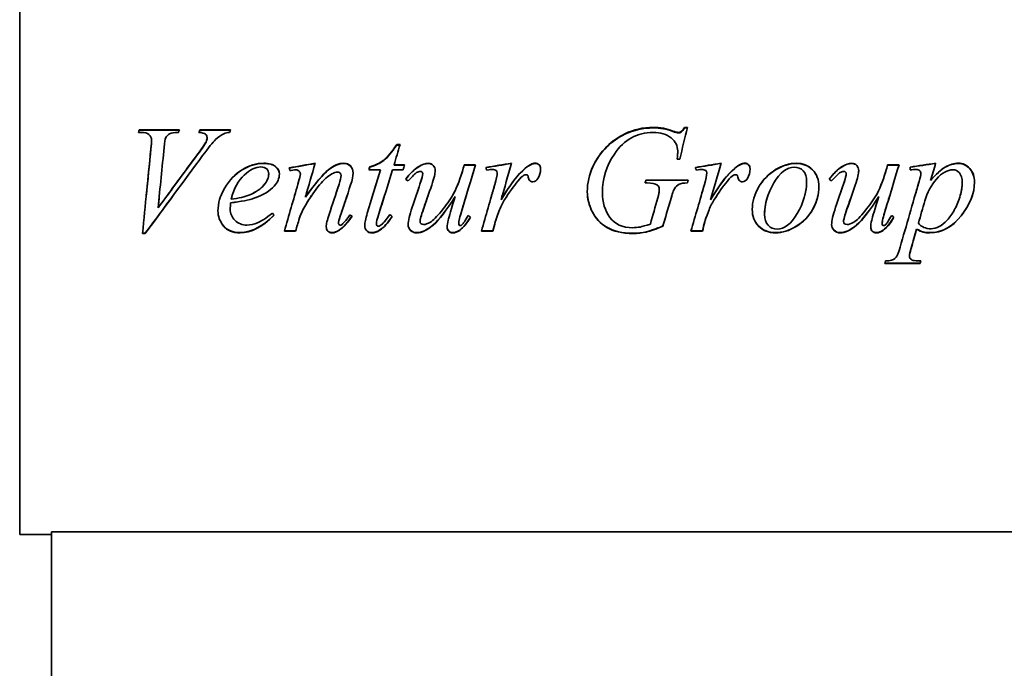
# Model space of a CAD drawing. Header units: millimetres. Extents: x 132 to 3320, y 40 to 2336.
# Tile 4 of 38: x 588 to 974, y 1444 to 1699. Entities that reach past the tile are written whole.
import ezdxf

# ---------------------------------------------------------------- set-up
doc = ezdxf.new("R2010")
doc.units = ezdxf.units.MM
doc.header["$LTSCALE"] = 8
doc.layers.add('Krawędzie widoczne(ISO)', color=7, linetype='Continuous', lineweight=35, true_color=0x262659)

msp = doc.modelspace()

# ---------------------------------------------------------------- linework, layer by layer
at = {"layer": 'Krawędzie widoczne(ISO)'}
for p, q in [((587.585, 1762.637), (587.585, 1496.637)), ((635.237, 1654.41), (634.158, 1654.41)), ((634.453, 1655.469), (650.27, 1655.469)), ((634.453, 1655.275), (634.453, 1655.469)), ((634.453, 1655.275), (650.21, 1655.275)), ((658.309, 1655.469), (670.302, 1655.469)), ((658.309, 1655.275), (658.309, 1655.469)), ((658.309, 1655.275), (670.248, 1655.275)), ((843.962, 1654.765), (843.962, 1654.956)), ((848.603, 1656.366), (849.681, 1656.366)), ((848.603, 1656.165), (848.603, 1656.366)), ((848.603, 1656.165), (849.633, 1656.165)), ((639.322, 1651.19), (639.322, 1651.353)), ((660.727, 1650.614), (660.727, 1650.773)), ((661.152, 1652.181), (661.152, 1652.352)), ((735.596, 1649.611), (736.904, 1649.611)), ((735.596, 1649.46), (735.596, 1649.611)), ((735.596, 1649.46), (736.859, 1649.46)), ((845.891, 1647.02), (845.891, 1647.152)), ((846.708, 1643.907), (845.629, 1643.907)), ((729.191, 1639.742), (724.681, 1639.742)), ((724.975, 1640.83), (724.975, 1640.915)), ((729.191, 1639.666), (729.191, 1639.742)), ((738.113, 1639.742), (733.93, 1639.742)), ((734.518, 1641.631), (738.603, 1641.631)), ((734.518, 1641.541), (734.518, 1641.631)), ((734.518, 1641.541), (738.58, 1641.541)), ((744.224, 1640.959), (744.224, 1641.045)), ((761.348, 1639.116), (761.348, 1639.188)), ((762.034, 1641.631), (766.511, 1641.631)), ((762.034, 1641.541), (762.034, 1641.631)), ((762.034, 1641.541), (766.484, 1641.541)), ((910.466, 1640.959), (910.466, 1641.045)), ((927.59, 1639.116), (927.59, 1639.188)), ((928.276, 1641.631), (932.753, 1641.631)), ((928.276, 1641.541), (928.276, 1641.631)), ((928.276, 1641.541), (932.726, 1641.541)), ((937.067, 1640.817), (937.067, 1639.677)), ((685.335, 1638.016), (685.335, 1638.079)), ((697.753, 1638.048), (697.753, 1638.112)), ((713.734, 1637.466), (713.734, 1637.525)), ((745.825, 1638.178), (745.825, 1638.242)), ((775.041, 1638.437), (775.041, 1638.503)), ((833.407, 1635.73), (850.008, 1635.73)), ((833.407, 1635.684), (833.407, 1635.73)), ((833.407, 1635.684), (849.996, 1635.684)), ((857.296, 1638.437), (857.296, 1638.503)), ((912.067, 1638.178), (912.067, 1638.242)), ((941.315, 1638.145), (941.315, 1638.21)), ((945.172, 1635.49), (945.172, 1635.534)), ((696.806, 1634.096), (696.806, 1634.13)), ((833.897, 1634.587), (833.08, 1634.587)), ((677.884, 1629.913), (677.884, 1629.915)), ((679.845, 1628.681), (679.845, 1628.673)), ((699.747, 1629.037), (699.749, 1629.04)), ((699.747, 1629.037), (699.747, 1629.033)), ((758.57, 1629.264), (758.57, 1629.262)), ((843.015, 1627.708), (843.015, 1627.693)), ((924.812, 1629.264), (924.812, 1629.262)), ((942.884, 1627.578), (942.884, 1627.562)), ((641.904, 1624.79), (641.908, 1624.795)), ((670.237, 1624.368), (670.237, 1624.328)), ((670.4, 1626.8), (670.4, 1626.778)), ((775.694, 1623.429), (775.694, 1623.382)), ((857.949, 1623.429), (857.949, 1623.382)), ((697.328, 1620.579), (697.328, 1620.511)), ((728.57, 1622.457), (728.57, 1622.402)), ((744.747, 1619.576), (744.747, 1619.5)), ((774.289, 1619.447), (774.289, 1619.37)), ((856.544, 1619.447), (856.544, 1619.37)), ((910.989, 1619.576), (910.989, 1619.5)), ((695.891, 1615.66), (691.479, 1615.66)), ((695.891, 1615.765), (691.509, 1615.765)), ((695.891, 1615.765), (695.891, 1615.66)), ((712.721, 1618.994), (712.721, 1618.914)), ((727.59, 1618.639), (727.59, 1618.555)), ((728.962, 1616.12), (728.962, 1616.018)), ((759.91, 1618.865), (759.91, 1618.783)), ((760.335, 1616.088), (760.335, 1615.985)), ((773.341, 1615.66), (768.832, 1615.66)), ((773.341, 1615.765), (768.862, 1615.765)), ((773.341, 1615.765), (773.341, 1615.66)), ((840.074, 1617.702), (840.074, 1617.611)), ((855.596, 1615.66), (851.087, 1615.66)), ((855.596, 1615.765), (851.117, 1615.765)), ((855.596, 1615.765), (855.596, 1615.66)), ((926.152, 1618.865), (926.152, 1618.783)), ((926.577, 1616.088), (926.577, 1615.985)), ((939.681, 1616.507), (939.681, 1616.408)), ((940.368, 1618.833), (940.368, 1618.751)), ((636.871, 1614.75), (635.792, 1614.75)), ((636.871, 1614.862), (635.804, 1614.862)), ((636.871, 1614.862), (636.871, 1614.75)), ((936.838, 1606.167), (936.838, 1605.989)), ((941.054, 1602.909), (927.165, 1602.909)), ((941.054, 1603.11), (927.221, 1603.11)), ((941.054, 1603.11), (941.054, 1602.909)), ((587.585, 1496.637), (600.085, 1496.637)), ((978.085, 1497.637), (600.085, 1497.637)), ((600.085, 1189.637), (600.085, 1497.637))]:
    msp.add_line(p, q, dxfattribs=at)
for points in [[(634.158, 1654.41), (634.257, 1654.763), (634.355, 1655.116), (634.453, 1655.469)], [(634.211, 1654.41), (634.291, 1654.699), (634.372, 1654.987), (634.453, 1655.275)], [(650.27, 1655.469), (650.161, 1655.116), (650.052, 1654.763), (649.943, 1654.41)], [(657.949, 1654.41), (658.069, 1654.763), (658.189, 1655.116), (658.309, 1655.469)], [(658.012, 1654.406), (658.111, 1654.696), (658.21, 1654.985), (658.309, 1655.275)], [(670.008, 1654.41), (669.05, 1654.325), (668.287, 1654.143), (667.721, 1653.864)], [(670.302, 1655.469), (670.204, 1655.116), (670.106, 1654.763), (670.008, 1654.41)], [(836.185, 1654.41), (829.997, 1654.41), (824.943, 1651.607), (821.021, 1645.92)], [(825.106, 1653.864), (828.636, 1655.535), (832.328, 1656.366), (836.185, 1656.366)], [(825.106, 1653.682), (828.636, 1655.34), (832.328, 1656.165), (836.185, 1656.165)], [(836.185, 1656.366), (839.039, 1656.366), (841.631, 1655.897), (843.962, 1654.956)], [(836.185, 1656.165), (839.039, 1656.165), (841.631, 1655.699), (843.962, 1654.765)], [(843.962, 1654.956), (844.899, 1654.592), (845.586, 1654.41), (846.021, 1654.41)], [(843.962, 1654.765), (844.899, 1654.405), (845.586, 1654.224), (846.021, 1654.224)], [(849.681, 1656.366), (848.69, 1652.247), (847.699, 1648.088), (846.708, 1643.907)], [(639.093, 1647.961), (639.246, 1649.644), (639.322, 1650.773), (639.322, 1651.353)], [(639.093, 1647.823), (639.246, 1649.494), (639.322, 1650.614), (639.322, 1651.19)], [(644.877, 1652.191), (644.681, 1651.762), (644.485, 1650.549), (644.289, 1648.544)], [(657.525, 1646.017), (659.224, 1648.309), (660.291, 1649.891), (660.727, 1650.773)], [(657.525, 1645.894), (659.224, 1648.169), (660.291, 1649.739), (660.727, 1650.614)], [(660.727, 1650.773), (661.01, 1651.375), (661.152, 1651.901), (661.152, 1652.352)], [(660.727, 1650.614), (661.01, 1651.212), (661.152, 1651.734), (661.152, 1652.181)], [(635.792, 1614.75), (636.893, 1625.781), (637.993, 1636.967), (639.093, 1647.961)], [(637.271, 1629.637), (637.878, 1635.719), (638.486, 1641.8), (639.093, 1647.823)], [(644.289, 1648.544), (643.494, 1640.672), (642.699, 1632.7), (641.904, 1624.753)], [(736.904, 1649.611), (736.108, 1646.961), (735.313, 1644.3), (734.518, 1641.631)], [(845.629, 1643.907), (845.803, 1645.38), (845.891, 1646.461), (845.891, 1647.152)], [(845.642, 1643.907), (845.808, 1645.314), (845.891, 1646.351), (845.891, 1647.02)], [(659.387, 1645.304), (651.882, 1635.168), (644.376, 1624.893), (636.871, 1614.75)], [(641.904, 1624.753), (647.111, 1631.85), (652.318, 1638.969), (657.525, 1646.017)], [(645.485, 1629.637), (649.498, 1635.07), (653.511, 1640.503), (657.525, 1645.894)], [(821.021, 1645.92), (817.906, 1641.422), (816.348, 1636.353), (816.348, 1630.732)], [(693.407, 1640.491), (696.795, 1641.099), (700.182, 1641.707), (703.57, 1642.314)], [(693.668, 1639.416), (693.581, 1639.775), (693.494, 1640.133), (693.407, 1640.491)], [(693.426, 1640.413), (696.798, 1641.014), (700.169, 1641.614), (703.541, 1642.214)], [(694.747, 1639.579), (694.387, 1639.525), (694.028, 1639.47), (693.668, 1639.416)], [(695.956, 1639.709), (695.738, 1639.709), (695.335, 1639.666), (694.747, 1639.579)], [(703.57, 1642.314), (702.296, 1637.901), (701.021, 1633.466), (699.747, 1629.033)], [(712.296, 1638.862), (711.708, 1638.862), (710.989, 1638.623), (710.139, 1638.145)], [(724.028, 1622.696), (725.749, 1628.375), (727.47, 1634.072), (729.191, 1639.742)], [(724.681, 1639.742), (724.779, 1640.133), (724.877, 1640.524), (724.975, 1640.915)], [(724.701, 1639.742), (724.792, 1640.105), (724.884, 1640.467), (724.975, 1640.83)], [(726.13, 1629.637), (727.15, 1632.983), (728.171, 1636.33), (729.191, 1639.666)], [(733.93, 1639.742), (732.143, 1633.974), (730.357, 1628.178), (728.57, 1622.402)], [(738.603, 1641.631), (738.44, 1641.002), (738.276, 1640.372), (738.113, 1639.742)], [(739.126, 1636.024), (740.738, 1638.309), (742.437, 1639.981), (744.224, 1641.045)], [(739.148, 1636.008), (740.754, 1638.259), (742.446, 1639.908), (744.224, 1640.959)], [(744.224, 1641.045), (745.596, 1641.891), (746.86, 1642.314), (748.015, 1642.314)], [(744.224, 1640.959), (745.596, 1641.799), (746.86, 1642.219), (748.015, 1642.219)], [(750.694, 1639.384), (750.694, 1638.319), (750.237, 1636.438), (749.322, 1633.738)], [(766.511, 1641.631), (764.714, 1635.707), (762.917, 1629.748), (761.119, 1623.806)], [(761.348, 1639.188), (761.577, 1640.003), (761.806, 1640.817), (762.034, 1641.631)], [(761.348, 1639.116), (761.577, 1639.925), (761.806, 1640.733), (762.034, 1641.541)], [(770.564, 1640.687), (773.93, 1641.23), (777.296, 1641.772), (780.662, 1642.314)], [(770.956, 1639.612), (770.825, 1639.97), (770.694, 1640.328), (770.564, 1640.687)], [(770.592, 1640.608), (773.939, 1641.144), (777.286, 1641.679), (780.633, 1642.214)], [(773.113, 1639.872), (772.721, 1639.872), (772.002, 1639.785), (770.956, 1639.612)], [(774.616, 1639.416), (774.224, 1639.72), (773.723, 1639.872), (773.113, 1639.872)], [(775.041, 1638.503), (775.041, 1638.873), (774.899, 1639.177), (774.616, 1639.416)], [(780.662, 1642.314), (779.289, 1637.554), (777.917, 1632.769), (776.544, 1627.987)], [(776.544, 1627.987), (780.03, 1633.869), (783.178, 1637.983), (785.989, 1640.328)], [(777.542, 1629.637), (780.633, 1634.607), (783.449, 1638.145), (785.989, 1640.248)], [(785.989, 1640.328), (787.601, 1641.653), (788.908, 1642.314), (789.91, 1642.314)], [(785.989, 1640.248), (787.601, 1641.563), (788.908, 1642.219), (789.91, 1642.219)], [(792.034, 1640.068), (792.034, 1638.786), (791.697, 1637.558), (791.021, 1636.383)], [(852.819, 1640.687), (856.185, 1641.23), (859.551, 1641.772), (862.917, 1642.314)], [(853.211, 1639.612), (853.08, 1639.97), (852.949, 1640.328), (852.819, 1640.687)], [(852.847, 1640.608), (856.194, 1641.144), (859.541, 1641.679), (862.888, 1642.214)], [(855.368, 1639.872), (854.975, 1639.872), (854.257, 1639.785), (853.211, 1639.612)], [(856.871, 1639.416), (856.479, 1639.72), (855.978, 1639.872), (855.368, 1639.872)], [(857.296, 1638.503), (857.296, 1638.873), (857.154, 1639.177), (856.871, 1639.416)], [(862.917, 1642.314), (861.544, 1637.554), (860.172, 1632.769), (858.799, 1627.987)], [(858.799, 1627.987), (862.285, 1633.869), (865.433, 1637.983), (868.243, 1640.328)], [(859.797, 1629.637), (862.888, 1634.607), (865.704, 1638.145), (868.243, 1640.248)], [(868.243, 1640.328), (869.856, 1641.653), (871.163, 1642.314), (872.165, 1642.314)], [(868.243, 1640.248), (869.856, 1641.563), (871.163, 1642.219), (872.165, 1642.219)], [(874.289, 1640.068), (874.289, 1638.786), (873.952, 1637.558), (873.276, 1636.383)], [(905.368, 1636.024), (906.98, 1638.309), (908.679, 1639.981), (910.466, 1641.045)], [(905.39, 1636.008), (906.996, 1638.259), (908.688, 1639.908), (910.466, 1640.959)], [(910.466, 1641.045), (911.838, 1641.891), (913.102, 1642.314), (914.257, 1642.314)], [(910.466, 1640.959), (911.838, 1641.799), (913.102, 1642.219), (914.257, 1642.219)], [(916.936, 1639.384), (916.936, 1638.319), (916.479, 1636.438), (915.564, 1633.738)], [(932.753, 1641.631), (930.956, 1635.707), (929.158, 1629.748), (927.361, 1623.806)], [(927.59, 1639.188), (927.819, 1640.003), (928.047, 1640.817), (928.276, 1641.631)], [(927.59, 1639.116), (927.819, 1639.925), (928.047, 1640.733), (928.276, 1641.541)], [(937.067, 1640.817), (940.422, 1641.316), (943.777, 1641.815), (947.132, 1642.314)], [(937.067, 1640.733), (940.412, 1641.227), (943.758, 1641.721), (947.103, 1642.215)], [(939.453, 1639.872), (938.886, 1639.872), (938.091, 1639.807), (937.067, 1639.677)], [(947.132, 1642.314), (946.479, 1640.059), (945.825, 1637.798), (945.172, 1635.534)], [(689.518, 1638.047), (689.518, 1636.416), (688.853, 1634.86), (687.525, 1633.379)], [(696.806, 1634.13), (697.437, 1636.329), (697.753, 1637.655), (697.753, 1638.112)], [(696.806, 1634.096), (697.437, 1636.279), (697.753, 1637.595), (697.753, 1638.048)], [(712.982, 1634.097), (713.483, 1635.578), (713.734, 1636.72), (713.734, 1637.525)], [(712.982, 1634.064), (713.483, 1635.533), (713.734, 1636.667), (713.734, 1637.466)], [(718.44, 1638.471), (718.44, 1637.297), (718.124, 1635.741), (717.492, 1633.803)], [(740.041, 1635.371), (739.736, 1635.589), (739.431, 1635.806), (739.126, 1636.024)], [(744.714, 1634.163), (745.455, 1636.34), (745.825, 1637.699), (745.825, 1638.242)], [(744.714, 1634.129), (745.455, 1636.29), (745.825, 1637.638), (745.825, 1638.178)], [(774.093, 1633.967), (774.725, 1636.101), (775.041, 1637.612), (775.041, 1638.503)], [(774.093, 1633.934), (774.725, 1636.052), (775.041, 1637.552), (775.041, 1638.437)], [(783.145, 1635.273), (781.511, 1633.357), (779.736, 1630.863), (777.819, 1627.791)], [(785.466, 1637.59), (784.943, 1637.307), (784.169, 1636.535), (783.145, 1635.273)], [(786.413, 1637.818), (786.065, 1637.818), (785.749, 1637.742), (785.466, 1637.59)], [(786.969, 1637.59), (786.816, 1637.742), (786.631, 1637.818), (786.413, 1637.818)], [(787.23, 1636.84), (787.187, 1637.21), (787.1, 1637.46), (786.969, 1637.59)], [(791.021, 1636.383), (790.564, 1635.491), (789.888, 1635.044), (788.995, 1635.044)], [(833.08, 1634.587), (833.189, 1634.968), (833.298, 1635.349), (833.407, 1635.73)], [(833.091, 1634.587), (833.196, 1634.953), (833.301, 1635.319), (833.407, 1635.684)], [(850.008, 1635.73), (849.91, 1635.349), (849.812, 1634.968), (849.714, 1634.587)], [(856.348, 1633.967), (856.98, 1636.101), (857.296, 1637.612), (857.296, 1638.503)], [(856.348, 1633.934), (856.98, 1636.052), (857.296, 1637.552), (857.296, 1638.437)], [(865.4, 1635.273), (863.766, 1633.357), (861.991, 1630.863), (860.074, 1627.791)], [(867.721, 1637.59), (867.198, 1637.307), (866.424, 1636.535), (865.4, 1635.273)], [(868.668, 1637.818), (868.32, 1637.818), (868.004, 1637.742), (867.721, 1637.59)], [(869.224, 1637.59), (869.071, 1637.742), (868.886, 1637.818), (868.668, 1637.818)], [(869.485, 1636.84), (869.442, 1637.21), (869.355, 1637.46), (869.224, 1637.59)], [(873.276, 1636.383), (872.819, 1635.491), (872.143, 1635.044), (871.25, 1635.044)], [(895.786, 1629.637), (896.248, 1631.447), (896.479, 1633.269), (896.479, 1635.101)], [(896.479, 1635.101), (896.479, 1635.107), (896.479, 1635.112), (896.479, 1635.118)], [(906.283, 1635.371), (905.978, 1635.589), (905.673, 1635.806), (905.368, 1636.024)], [(910.956, 1634.163), (911.697, 1636.34), (912.067, 1637.699), (912.067, 1638.242)], [(910.956, 1634.129), (911.697, 1636.29), (912.067, 1637.638), (912.067, 1638.178)], [(933.178, 1609.406), (935.662, 1617.922), (938.145, 1626.566), (940.629, 1635.175)], [(939.032, 1629.637), (939.565, 1631.47), (940.097, 1633.302), (940.629, 1635.133)], [(940.629, 1635.175), (941.087, 1636.808), (941.315, 1637.819), (941.315, 1638.21)], [(940.629, 1635.133), (941.087, 1636.754), (941.315, 1637.757), (941.315, 1638.145)], [(687.525, 1633.379), (685.782, 1631.44), (683.222, 1629.872), (679.845, 1628.673)], [(691.479, 1615.66), (693.254, 1621.791), (695.03, 1627.968), (696.806, 1634.13)], [(695.511, 1629.637), (695.943, 1631.124), (696.374, 1632.611), (696.806, 1634.096)], [(709.06, 1622.239), (710.368, 1626.187), (711.675, 1630.145), (712.982, 1634.097)], [(711.507, 1629.637), (711.999, 1631.113), (712.49, 1632.589), (712.982, 1634.064)], [(717.492, 1633.803), (716.13, 1629.699), (714.769, 1625.588), (713.407, 1621.489)], [(741.642, 1625.047), (742.666, 1628.084), (743.69, 1631.125), (744.714, 1634.163)], [(743.189, 1629.637), (743.697, 1631.135), (744.206, 1632.632), (744.714, 1634.129)], [(749.322, 1633.738), (748.243, 1630.602), (747.165, 1627.463), (746.087, 1624.328)], [(768.832, 1615.66), (770.586, 1621.737), (772.339, 1627.859), (774.093, 1633.967)], [(772.85, 1629.637), (773.265, 1631.07), (773.679, 1632.502), (774.093, 1633.934)], [(837.917, 1633.738), (837.089, 1634.304), (835.749, 1634.587), (833.897, 1634.587)], [(838.668, 1632.105), (838.668, 1632.823), (838.418, 1633.368), (837.917, 1633.738)], [(838.047, 1628.706), (838.461, 1630.122), (838.668, 1631.255), (838.668, 1632.105)], [(838.3, 1629.637), (838.546, 1630.62), (838.668, 1631.437), (838.668, 1632.086)], [(838.668, 1632.086), (838.668, 1632.089), (838.668, 1632.091), (838.668, 1632.094)], [(844.616, 1632.333), (844.289, 1631.811), (843.755, 1630.264), (843.015, 1627.693)], [(851.087, 1615.66), (852.84, 1621.737), (854.594, 1627.859), (856.348, 1633.967)], [(855.105, 1629.637), (855.52, 1631.07), (855.934, 1632.502), (856.348, 1633.934)], [(907.884, 1625.047), (908.908, 1628.084), (909.932, 1631.125), (910.956, 1634.163)], [(909.431, 1629.637), (909.939, 1631.135), (910.448, 1632.632), (910.956, 1634.129)], [(915.564, 1633.738), (914.485, 1630.602), (913.407, 1627.463), (912.328, 1624.328)], [(956.789, 1629.637), (957.301, 1631.39), (957.557, 1633.125), (957.557, 1634.842)], [(957.557, 1634.842), (957.557, 1634.847), (957.557, 1634.853), (957.557, 1634.859)], [(647.841, 1629.637), (644.184, 1624.702), (640.528, 1619.767), (636.871, 1614.862)], [(642.392, 1629.637), (642.229, 1628.021), (642.066, 1626.405), (641.904, 1624.79)], [(679.845, 1628.681), (677.601, 1627.881), (674.453, 1627.254), (670.4, 1626.8)], [(679.845, 1628.673), (677.601, 1627.867), (674.453, 1627.236), (670.4, 1626.778)], [(670.596, 1628.216), (673.581, 1628.543), (676.01, 1629.109), (677.884, 1629.915)], [(671.005, 1629.637), (670.86, 1629.181), (670.724, 1628.711), (670.596, 1628.227)], [(670.596, 1628.227), (670.597, 1628.227), (670.598, 1628.227), (670.599, 1628.227)], [(677.191, 1629.637), (677.43, 1629.726), (677.661, 1629.818), (677.884, 1629.913)], [(682.215, 1629.637), (681.476, 1629.296), (680.686, 1628.977), (679.845, 1628.681)], [(699.921, 1629.637), (699.863, 1629.437), (699.805, 1629.237), (699.747, 1629.037)], [(702.154, 1629.637), (701.401, 1628.528), (700.632, 1627.322), (699.845, 1626.021)], [(716.11, 1629.637), (715.209, 1626.94), (714.308, 1624.243), (713.407, 1621.55)], [(730.806, 1629.637), (730.061, 1627.243), (729.315, 1624.848), (728.57, 1622.457)], [(747.912, 1629.637), (747.304, 1627.881), (746.695, 1626.124), (746.087, 1624.368)], [(755.792, 1619.924), (756.119, 1621.271), (757.045, 1624.381), (758.57, 1629.262)], [(762.882, 1629.637), (762.294, 1627.708), (761.707, 1625.778), (761.119, 1623.85)], [(777.819, 1627.805), (776.991, 1626.508), (776.283, 1625.048), (775.694, 1623.429)], [(777.819, 1627.791), (776.991, 1626.484), (776.283, 1625.014), (775.694, 1623.382)], [(777.018, 1629.637), (776.86, 1629.091), (776.702, 1628.545), (776.544, 1628)], [(776.544, 1628), (776.546, 1628.003), (776.549, 1628.007), (776.551, 1628.011)], [(779, 1629.637), (778.612, 1629.051), (778.218, 1628.441), (777.819, 1627.805)], [(816.348, 1630.724), (816.348, 1630.357), (816.358, 1629.995), (816.377, 1629.637)], [(835.139, 1618.425), (836.108, 1621.844), (837.078, 1625.275), (838.047, 1628.706)], [(843.015, 1627.708), (842.034, 1624.367), (841.054, 1621.029), (840.074, 1617.702)], [(843.015, 1627.693), (842.034, 1624.327), (841.054, 1620.964), (840.074, 1617.611)], [(843.596, 1629.637), (843.419, 1629.076), (843.225, 1628.433), (843.015, 1627.708)], [(860.074, 1627.805), (859.246, 1626.508), (858.538, 1625.048), (857.949, 1623.429)], [(860.074, 1627.791), (859.246, 1626.484), (858.538, 1625.014), (857.949, 1623.382)], [(859.273, 1629.637), (859.115, 1629.091), (858.957, 1628.545), (858.799, 1628)], [(858.799, 1628), (858.801, 1628.003), (858.804, 1628.007), (858.806, 1628.011)], [(861.254, 1629.637), (860.867, 1629.051), (860.473, 1628.441), (860.074, 1627.805)], [(881.293, 1629.637), (880.415, 1627.188), (879.975, 1624.75), (879.975, 1622.327)], [(914.154, 1629.637), (913.545, 1627.881), (912.937, 1626.124), (912.328, 1624.368)], [(922.034, 1619.924), (922.361, 1621.271), (923.287, 1624.381), (924.812, 1629.262)], [(929.124, 1629.637), (928.536, 1627.708), (927.949, 1625.778), (927.361, 1623.85)], [(942.884, 1627.578), (942.045, 1624.659), (941.206, 1621.742), (940.368, 1618.833)], [(942.884, 1627.562), (942.045, 1624.621), (941.206, 1621.682), (940.368, 1618.751)], [(943.592, 1629.637), (943.329, 1628.971), (943.093, 1628.284), (942.884, 1627.578)], [(670.4, 1626.8), (670.291, 1625.827), (670.237, 1625.016), (670.237, 1624.368)], [(670.4, 1626.778), (670.291, 1625.798), (670.237, 1624.981), (670.237, 1624.328)], [(699.845, 1626.021), (698.843, 1624.357), (698.004, 1622.542), (697.328, 1620.579)], [(699.845, 1625.994), (698.843, 1624.317), (698.004, 1622.488), (697.328, 1620.511)], [(740.074, 1618.262), (740.074, 1619.738), (740.596, 1621.999), (741.642, 1625.047)], [(746.087, 1624.368), (745.193, 1621.84), (744.747, 1620.245), (744.747, 1619.576)], [(746.087, 1624.328), (745.193, 1621.781), (744.747, 1620.174), (744.747, 1619.5)], [(761.119, 1623.85), (760.313, 1621.214), (759.91, 1619.555), (759.91, 1618.865)], [(761.119, 1623.806), (760.313, 1621.151), (759.91, 1619.478), (759.91, 1618.783)], [(775.694, 1623.429), (774.867, 1621.225), (774.398, 1619.9), (774.289, 1619.447)], [(775.694, 1623.382), (774.867, 1621.162), (774.398, 1619.826), (774.289, 1619.37)], [(857.949, 1623.429), (857.121, 1621.225), (856.653, 1619.9), (856.544, 1619.447)], [(857.949, 1623.382), (857.121, 1621.162), (856.653, 1619.826), (856.544, 1619.37)], [(906.315, 1618.262), (906.315, 1619.738), (906.838, 1621.999), (907.884, 1625.047)], [(912.328, 1624.368), (911.435, 1621.84), (910.989, 1620.245), (910.989, 1619.576)], [(912.328, 1624.328), (911.435, 1621.781), (910.989, 1620.174), (910.989, 1619.5)], [(927.361, 1623.85), (926.555, 1621.214), (926.152, 1619.555), (926.152, 1618.865)], [(927.361, 1623.806), (926.555, 1621.151), (926.152, 1619.478), (926.152, 1618.783)], [(687.426, 1621.88), (682.764, 1617.269), (678.32, 1614.978), (674.093, 1614.978)], [(686.838, 1622.729), (687.034, 1622.446), (687.23, 1622.163), (687.426, 1621.88)], [(697.328, 1620.579), (696.849, 1618.972), (696.37, 1617.367), (695.891, 1615.765)], [(697.328, 1620.511), (696.849, 1618.891), (696.37, 1617.274), (695.891, 1615.66)], [(707.917, 1617.384), (707.917, 1618.338), (708.298, 1619.955), (709.06, 1622.239)], [(713.407, 1621.55), (712.949, 1620.147), (712.721, 1619.296), (712.721, 1618.994)], [(713.407, 1621.489), (712.949, 1620.075), (712.721, 1619.218), (712.721, 1618.914)], [(718.018, 1621.539), (716.286, 1619.016), (714.651, 1617.232), (713.113, 1616.184)], [(718.047, 1621.522), (716.304, 1618.956), (714.66, 1617.145), (713.113, 1616.083)], [(714.126, 1618.328), (715.041, 1619.131), (716.043, 1620.38), (717.132, 1622.076)], [(717.132, 1622.076), (717.437, 1621.891), (717.742, 1621.706), (718.047, 1621.522)], [(723.015, 1617.839), (723.015, 1618.903), (723.352, 1620.52), (724.028, 1622.696)], [(728.57, 1622.457), (727.917, 1620.492), (727.59, 1619.221), (727.59, 1618.639)], [(728.57, 1622.402), (727.917, 1620.423), (727.59, 1619.142), (727.59, 1618.555)], [(733.804, 1621.476), (732.115, 1618.909), (730.501, 1617.125), (728.962, 1616.12)], [(733.832, 1621.456), (732.132, 1618.847), (730.509, 1617.036), (728.962, 1616.018)], [(730.041, 1618.555), (730.455, 1618.946), (731.392, 1620.151), (732.851, 1622.174)], [(732.851, 1622.174), (733.178, 1621.935), (733.505, 1621.695), (733.832, 1621.456)], [(755.4, 1617.286), (755.4, 1617.958), (755.531, 1618.837), (755.792, 1619.924)], [(764.493, 1621.182), (763.15, 1618.832), (761.764, 1617.135), (760.335, 1616.088)], [(764.518, 1621.163), (763.167, 1618.771), (761.773, 1617.047), (760.335, 1615.985)], [(763.636, 1621.848), (763.93, 1621.619), (764.224, 1621.391), (764.518, 1621.163)], [(774.289, 1619.447), (773.973, 1618.218), (773.657, 1616.991), (773.341, 1615.765)], [(856.544, 1619.447), (856.228, 1618.218), (855.912, 1616.991), (855.596, 1615.765)], [(879.975, 1622.327), (879.975, 1622.319), (879.975, 1622.312), (879.976, 1622.304)], [(921.642, 1617.286), (921.642, 1617.958), (921.773, 1618.837), (922.034, 1619.924)], [(930.735, 1621.182), (929.392, 1618.832), (928.006, 1617.135), (926.577, 1616.088)], [(930.76, 1621.163), (929.409, 1618.771), (928.015, 1617.047), (926.577, 1615.985)], [(929.877, 1621.848), (930.172, 1621.619), (930.466, 1621.391), (930.76, 1621.163)], [(713.113, 1616.184), (712.023, 1615.453), (711.054, 1615.088), (710.204, 1615.088)], [(713.113, 1616.083), (712.023, 1615.346), (711.054, 1614.978), (710.204, 1614.978)], [(713.374, 1617.969), (713.57, 1617.969), (713.821, 1618.089), (714.126, 1618.328)], [(728.962, 1616.12), (727.938, 1615.432), (726.893, 1615.088), (725.825, 1615.088)], [(728.962, 1616.018), (727.938, 1615.324), (726.893, 1614.978), (725.825, 1614.978)], [(728.309, 1617.579), (728.745, 1617.579), (729.322, 1617.904), (730.041, 1618.555)], [(760.335, 1616.088), (759.398, 1615.421), (758.483, 1615.088), (757.59, 1615.088)], [(760.335, 1615.985), (759.398, 1615.313), (758.483, 1614.978), (757.59, 1614.978)], [(774.289, 1619.37), (773.973, 1618.132), (773.657, 1616.895), (773.341, 1615.66)], [(856.544, 1619.37), (856.228, 1618.132), (855.912, 1616.895), (855.596, 1615.66)], [(926.577, 1616.088), (925.64, 1615.421), (924.725, 1615.088), (923.832, 1615.088)], [(926.577, 1615.985), (925.64, 1615.313), (924.725, 1614.978), (923.832, 1614.978)], [(939.681, 1616.507), (938.952, 1614.001), (938.222, 1611.501), (937.492, 1609.013)], [(939.681, 1616.408), (938.952, 1613.882), (938.222, 1611.364), (937.492, 1608.857)], [(940.368, 1618.751), (941.588, 1617.318), (943.243, 1616.603), (945.335, 1616.603)], [(937.492, 1609.013), (937.056, 1607.561), (936.838, 1606.614), (936.838, 1606.167)], [(937.492, 1608.857), (937.056, 1607.394), (936.838, 1606.44), (936.838, 1605.989)], [(927.165, 1602.909), (927.263, 1603.261), (927.361, 1603.613), (927.459, 1603.966)], [(941.348, 1603.966), (941.25, 1603.613), (941.152, 1603.261), (941.054, 1602.909)], [(941.294, 1603.966), (941.214, 1603.681), (941.134, 1603.395), (941.054, 1603.11)]]:
    msp.add_open_spline(points, degree=3, dxfattribs=at)
for points, knots in [([(639.322, 1651.353), (639.322, 1652.235), (638.995, 1652.964), (638.341, 1653.543), (637.688, 1654.121), (636.653, 1654.41), (635.237, 1654.41)], [0, 0, 0, 0, 1, 1, 1, 2, 2, 2, 2]), ([(649.943, 1654.41), (648.222, 1654.389), (647.045, 1654.212), (646.413, 1653.88), (645.782, 1653.548), (645.27, 1652.986), (644.877, 1652.191)], [0, 0, 0, 0, 1, 1, 1, 2, 2, 2, 2]), ([(661.152, 1652.352), (661.152, 1652.867), (660.929, 1653.318), (660.482, 1653.703), (660.035, 1654.089), (659.191, 1654.325), (657.949, 1654.41)], [0, 0, 0, 0, 1, 1, 1, 2, 2, 2, 2]), ([(845.891, 1647.152), (845.891, 1649.074), (845.03, 1650.764), (843.309, 1652.223), (841.588, 1653.683), (839.213, 1654.41), (836.185, 1654.41)], [0, 0, 0, 0, 1, 1, 1, 2, 2, 2, 2]), ([(846.021, 1654.41), (846.501, 1654.41), (846.914, 1654.523), (847.263, 1654.747), (847.612, 1654.972), (848.058, 1655.512), (848.603, 1656.366)], [0, 0, 0, 0, 1, 1, 1, 2, 2, 2, 2]), ([(846.021, 1654.224), (846.501, 1654.224), (846.914, 1654.335), (847.263, 1654.558), (847.612, 1654.781), (848.058, 1655.318), (848.603, 1656.165)], [0, 0, 0, 0, 1, 1, 1, 2, 2, 2, 2]), ([(667.721, 1653.864), (666.631, 1653.35), (665.553, 1652.584), (664.485, 1651.563), (663.418, 1650.542), (661.718, 1648.462), (659.387, 1645.304)], [0, 0, 0, 0, 1, 1, 1, 2, 2, 2, 2]), ([(810.4, 1631.124), (810.4, 1634.588), (811.125, 1637.876), (812.574, 1640.98), (814.022, 1644.084), (815.836, 1646.701), (818.015, 1648.835), (820.193, 1650.969), (822.557, 1652.643), (825.106, 1653.864)], [0, 0, 0, 0, 1, 1, 1, 2, 2, 2, 3, 3, 3, 3]), ([(810.4, 1631.124), (810.402, 1634.558), (811.126, 1637.817), (812.574, 1640.895), (814.022, 1643.975), (815.836, 1646.572), (818.015, 1648.69), (820.193, 1650.809), (822.557, 1652.47), (825.106, 1653.682)], [0.0010841, 0.0010841, 0.0010841, 0.0010841, 1, 1, 1, 2, 2, 2, 3, 3, 3, 3]), ([(724.975, 1640.915), (727.154, 1641.501), (728.995, 1642.38), (730.498, 1643.55), (732.002, 1644.72), (733.701, 1646.746), (735.596, 1649.611)], [0, 0, 0, 0, 1, 1, 1, 2, 2, 2, 2]), ([(724.975, 1640.83), (727.154, 1641.412), (728.995, 1642.284), (730.498, 1643.445), (732.002, 1644.606), (733.701, 1646.617), (735.596, 1649.46)], [0, 0, 0, 0, 1, 1, 1, 2, 2, 2, 2]), ([(665.4, 1623.643), (665.4, 1626.581), (666.304, 1629.583), (668.113, 1632.644), (669.921, 1635.704), (672.192, 1638.08), (674.926, 1639.775), (677.661, 1641.469), (680.477, 1642.314), (683.374, 1642.314)], [0, 0, 0, 0, 1, 1, 1, 2, 2, 2, 3, 3, 3, 3]), ([(666.62, 1629.637), (667.019, 1630.626), (667.517, 1631.62), (668.113, 1632.621), (669.921, 1635.658), (672.192, 1638.017), (674.926, 1639.698), (677.661, 1641.38), (680.477, 1642.219), (683.374, 1642.219)], [0.6704724, 0.6704724, 0.6704724, 0.6704724, 1, 1, 1, 2, 2, 2, 3, 3, 3, 3]), ([(682.263, 1640.85), (680.193, 1640.85), (678.004, 1639.787), (675.694, 1637.655), (673.385, 1635.524), (671.686, 1632.377), (670.596, 1628.216)], [0, 0, 0, 0, 1, 1, 1, 2, 2, 2, 2]), ([(685.335, 1638.079), (685.335, 1638.906), (685.068, 1639.574), (684.534, 1640.084), (684.001, 1640.595), (683.243, 1640.85), (682.263, 1640.85)], [0, 0, 0, 0, 1, 1, 1, 2, 2, 2, 2]), ([(683.374, 1642.314), (685.466, 1642.314), (687.013, 1641.891), (688.015, 1641.045), (689.017, 1640.198), (689.518, 1639.199), (689.518, 1638.047)], [0, 0, 0, 0, 1, 1, 1, 2, 2, 2, 2]), ([(683.374, 1642.219), (685.466, 1642.219), (687.013, 1641.799), (688.015, 1640.959), (689.009, 1640.126), (689.51, 1639.144), (689.518, 1638.012)], [0, 0, 0, 0, 1, 1, 1, 1.991761, 1.991761, 1.991761, 1.991761]), ([(697.753, 1638.112), (697.753, 1638.525), (697.579, 1638.895), (697.23, 1639.221), (696.882, 1639.547), (696.457, 1639.709), (695.956, 1639.709)], [0, 0, 0, 0, 1, 1, 1, 2, 2, 2, 2]), ([(699.747, 1629.033), (703.668, 1634.458), (706.675, 1638.026), (708.766, 1639.742), (710.858, 1641.458), (712.873, 1642.314), (714.812, 1642.314)], [0, 0, 0, 0, 1, 1, 1, 2, 2, 2, 2]), ([(700.186, 1629.637), (703.893, 1634.685), (706.754, 1638.027), (708.766, 1639.666), (710.858, 1641.369), (712.873, 1642.219), (714.812, 1642.219)], [0.037632, 0.037632, 0.037632, 0.037632, 1, 1, 1, 2, 2, 2, 2]), ([(713.734, 1637.525), (713.734, 1637.916), (713.592, 1638.237), (713.309, 1638.487), (713.026, 1638.737), (712.688, 1638.862), (712.296, 1638.862)], [0, 0, 0, 0, 1, 1, 1, 2, 2, 2, 2]), ([(714.812, 1642.314), (715.858, 1642.314), (716.724, 1641.956), (717.41, 1641.24), (718.096, 1640.524), (718.44, 1639.601), (718.44, 1638.471)], [0, 0, 0, 0, 1, 1, 1, 2, 2, 2, 2]), ([(714.812, 1642.219), (715.858, 1642.219), (716.724, 1641.864), (717.41, 1641.153), (718.09, 1640.449), (718.433, 1639.543), (718.439, 1638.436)], [0, 0, 0, 0, 1, 1, 1, 1.9905684, 1.9905684, 1.9905684, 1.9905684]), ([(744.877, 1639.09), (744.376, 1639.09), (743.881, 1638.944), (743.391, 1638.65), (742.9, 1638.357), (741.784, 1637.265), (740.041, 1635.371)], [0, 0, 0, 0, 1, 1, 1, 2, 2, 2, 2]), ([(745.825, 1638.242), (745.825, 1638.46), (745.727, 1638.656), (745.531, 1638.829), (745.335, 1639.003), (745.117, 1639.09), (744.877, 1639.09)], [0, 0, 0, 0, 1, 1, 1, 2, 2, 2, 2]), ([(746.152, 1618.262), (746.827, 1618.262), (747.71, 1618.582), (748.799, 1619.223), (749.888, 1619.864), (751.337, 1621.303), (753.145, 1623.545), (754.954, 1625.786), (756.446, 1627.889), (757.623, 1629.85), (758.799, 1631.811), (760.041, 1634.929), (761.348, 1639.188)], [0, 0, 0, 0, 1, 1, 1, 2, 2, 2, 3, 3, 3, 4, 4, 4, 4]), ([(748.015, 1642.314), (748.799, 1642.314), (749.442, 1642.038), (749.943, 1641.484), (750.444, 1640.931), (750.694, 1640.231), (750.694, 1639.384)], [0, 0, 0, 0, 1, 1, 1, 2, 2, 2, 2]), ([(748.015, 1642.219), (748.799, 1642.219), (749.442, 1641.945), (749.943, 1641.395), (750.436, 1640.854), (750.687, 1640.172), (750.694, 1639.348)], [0, 0, 0, 0, 1, 1, 1, 1.9850455, 1.9850455, 1.9850455, 1.9850455]), ([(757.494, 1629.637), (757.537, 1629.708), (757.58, 1629.778), (757.623, 1629.848), (758.799, 1631.794), (760.041, 1634.889), (761.348, 1639.116)], [2.9639825, 2.9639825, 2.9639825, 2.9639825, 3, 3, 3, 4, 4, 4, 4]), ([(789.91, 1642.314), (790.564, 1642.314), (791.081, 1642.124), (791.462, 1641.745), (791.844, 1641.365), (792.034, 1640.806), (792.034, 1640.068)], [0, 0, 0, 0, 1, 1, 1, 2, 2, 2, 2]), ([(789.91, 1642.219), (790.564, 1642.219), (791.081, 1642.031), (791.462, 1641.654), (791.838, 1641.283), (792.028, 1640.739), (792.034, 1640.023)], [0, 0, 0, 0, 1, 1, 1, 1.9845545, 1.9845545, 1.9845545, 1.9845545]), ([(872.165, 1642.314), (872.819, 1642.314), (873.336, 1642.124), (873.717, 1641.745), (874.099, 1641.365), (874.289, 1640.806), (874.289, 1640.068)], [0, 0, 0, 0, 1, 1, 1, 2, 2, 2, 2]), ([(872.165, 1642.219), (872.819, 1642.219), (873.336, 1642.031), (873.717, 1641.654), (874.093, 1641.283), (874.283, 1640.739), (874.289, 1640.023)], [0, 0, 0, 0, 1, 1, 1, 1.9845545, 1.9845545, 1.9845545, 1.9845545]), ([(875.139, 1624.198), (875.139, 1627.093), (875.972, 1629.997), (877.639, 1632.905), (879.306, 1635.813), (881.528, 1638.107), (884.306, 1639.791), (887.083, 1641.474), (889.769, 1642.314), (892.361, 1642.314)], [0, 0, 0, 0, 1, 1, 1, 2, 2, 2, 3, 3, 3, 3]), ([(876.116, 1629.637), (876.507, 1630.718), (877.014, 1631.799), (877.639, 1632.88), (879.306, 1635.766), (881.528, 1638.044), (884.306, 1639.715), (887.083, 1641.385), (889.769, 1642.219), (892.361, 1642.219)], [0.625205, 0.625205, 0.625205, 0.625205, 1, 1, 1, 2, 2, 2, 3, 3, 3, 3]), ([(891.642, 1640.784), (888.745, 1640.784), (886.076, 1638.724), (883.636, 1634.587), (881.196, 1630.451), (879.975, 1626.34), (879.975, 1622.272)], [0, 0, 0, 0, 1, 1, 1, 2, 2, 2, 2]), ([(896.479, 1635.142), (896.479, 1636.971), (896.032, 1638.368), (895.139, 1639.335), (894.246, 1640.302), (893.08, 1640.784), (891.642, 1640.784)], [0, 0, 0, 0, 1, 1, 1, 2, 2, 2, 2]), ([(892.361, 1642.314), (894.975, 1642.314), (897.121, 1641.464), (898.799, 1639.758), (900.477, 1638.053), (901.315, 1635.84), (901.315, 1633.117)], [0, 0, 0, 0, 1, 1, 1, 2, 2, 2, 2]), ([(892.361, 1642.219), (894.975, 1642.219), (897.121, 1641.375), (898.799, 1639.682), (900.474, 1637.992), (901.313, 1635.8), (901.315, 1633.103)], [0, 0, 0, 0, 1, 1, 1, 1.9984869, 1.9984869, 1.9984869, 1.9984869]), ([(911.119, 1639.09), (910.618, 1639.09), (910.123, 1638.944), (909.632, 1638.65), (909.142, 1638.357), (908.026, 1637.265), (906.283, 1635.371)], [0, 0, 0, 0, 1, 1, 1, 2, 2, 2, 2]), ([(912.067, 1638.242), (912.067, 1638.46), (911.969, 1638.656), (911.773, 1638.829), (911.577, 1639.003), (911.359, 1639.09), (911.119, 1639.09)], [0, 0, 0, 0, 1, 1, 1, 2, 2, 2, 2]), ([(912.394, 1618.262), (913.069, 1618.262), (913.952, 1618.582), (915.041, 1619.223), (916.13, 1619.864), (917.579, 1621.303), (919.387, 1623.545), (921.196, 1625.786), (922.688, 1627.889), (923.864, 1629.85), (925.041, 1631.811), (926.283, 1634.929), (927.59, 1639.188)], [0, 0, 0, 0, 1, 1, 1, 2, 2, 2, 3, 3, 3, 4, 4, 4, 4]), ([(914.257, 1642.314), (915.041, 1642.314), (915.684, 1642.038), (916.185, 1641.484), (916.686, 1640.931), (916.936, 1640.231), (916.936, 1639.384)], [0, 0, 0, 0, 1, 1, 1, 2, 2, 2, 2]), ([(914.257, 1642.219), (915.041, 1642.219), (915.684, 1641.945), (916.185, 1641.395), (916.678, 1640.854), (916.929, 1640.172), (916.936, 1639.348)], [0, 0, 0, 0, 1, 1, 1, 1.9850455, 1.9850455, 1.9850455, 1.9850455]), ([(923.736, 1629.637), (923.779, 1629.708), (923.822, 1629.778), (923.864, 1629.848), (925.041, 1631.794), (926.283, 1634.889), (927.59, 1639.116)], [2.9639825, 2.9639825, 2.9639825, 2.9639825, 3, 3, 3, 4, 4, 4, 4]), ([(941.315, 1638.21), (941.315, 1638.732), (941.163, 1639.139), (940.858, 1639.432), (940.553, 1639.726), (940.084, 1639.872), (939.453, 1639.872)], [0, 0, 0, 0, 1, 1, 1, 2, 2, 2, 2]), ([(953.897, 1639.742), (951.74, 1639.742), (949.605, 1638.532), (947.492, 1636.105), (945.379, 1633.679), (943.843, 1630.83), (942.884, 1627.562)], [0, 0, 0, 0, 1, 1, 1, 2, 2, 2, 2]), ([(945.172, 1635.534), (947.307, 1638.059), (949.213, 1639.818), (950.891, 1640.817), (952.568, 1641.816), (954.289, 1642.314), (956.054, 1642.314)], [0, 0, 0, 0, 1, 1, 1, 2, 2, 2, 2]), ([(945.172, 1635.49), (947.307, 1637.996), (949.213, 1639.742), (950.891, 1640.733), (952.568, 1641.724), (954.289, 1642.219), (956.054, 1642.219)], [0, 0, 0, 0, 1, 1, 1, 2, 2, 2, 2]), ([(957.557, 1634.881), (957.557, 1636.449), (957.192, 1637.65), (956.462, 1638.487), (955.733, 1639.324), (954.877, 1639.742), (953.897, 1639.742)], [0, 0, 0, 0, 1, 1, 1, 2, 2, 2, 2]), ([(956.054, 1642.314), (957.797, 1642.314), (959.289, 1641.626), (960.531, 1640.247), (961.773, 1638.868), (962.394, 1637.069), (962.394, 1634.848)], [0, 0, 0, 0, 1, 1, 1, 2, 2, 2, 2]), ([(956.054, 1642.219), (957.797, 1642.219), (959.289, 1641.536), (960.531, 1640.167), (961.769, 1638.802), (962.39, 1637.023), (962.394, 1634.827)], [0, 0, 0, 0, 1, 1, 1, 1.9972657, 1.9972657, 1.9972657, 1.9972657]), ([(677.884, 1629.915), (680.368, 1631.004), (682.23, 1632.301), (683.472, 1633.803), (684.714, 1635.306), (685.335, 1636.731), (685.335, 1638.079)], [0, 0, 0, 0, 1, 1, 1, 2, 2, 2, 2]), ([(677.884, 1629.913), (680.368, 1630.994), (682.23, 1632.281), (683.472, 1633.772), (684.714, 1635.263), (685.335, 1636.678), (685.335, 1638.016)], [0, 0, 0, 0, 1, 1, 1, 2, 2, 2, 2]), ([(710.139, 1638.145), (708.57, 1637.275), (706.936, 1635.823), (705.237, 1633.787), (703.538, 1631.751), (701.74, 1629.152), (699.845, 1625.994)], [0, 0, 0, 0, 1, 1, 1, 2, 2, 2, 2]), ([(788.995, 1635.044), (788.538, 1635.044), (788.151, 1635.191), (787.835, 1635.485), (787.519, 1635.779), (787.318, 1636.231), (787.23, 1636.84)], [0, 0, 0, 0, 1, 1, 1, 2, 2, 2, 2]), ([(871.25, 1635.044), (870.792, 1635.044), (870.406, 1635.191), (870.09, 1635.485), (869.774, 1635.779), (869.572, 1636.231), (869.485, 1636.84)], [0, 0, 0, 0, 1, 1, 1, 2, 2, 2, 2]), ([(884.975, 1616.44), (887.764, 1616.44), (890.379, 1618.486), (892.819, 1622.598), (895.259, 1626.71), (896.479, 1630.898), (896.479, 1635.142)], [0, 0, 0, 0, 1, 1, 1, 2, 2, 2, 2]), ([(828.309, 1614.75), (824.104, 1614.75), (820.694, 1615.534), (818.08, 1617.107), (815.466, 1618.679), (813.532, 1620.765), (812.279, 1623.365), (811.027, 1625.966), (810.4, 1628.554), (810.4, 1631.124)], [0, 0, 0, 0, 1, 1, 1, 2, 2, 2, 3, 3, 3, 3]), ([(849.714, 1634.587), (848.189, 1634.565), (847.083, 1634.386), (846.397, 1634.048), (845.711, 1633.711), (845.117, 1633.139), (844.616, 1632.333)], [0, 0, 0, 0, 1, 1, 1, 2, 2, 2, 2]), ([(901.315, 1633.117), (901.315, 1630.155), (900.531, 1627.229), (898.962, 1624.345), (897.394, 1621.46), (895.215, 1619.179), (892.426, 1617.497), (889.638, 1615.816), (886.925, 1614.978), (884.289, 1614.978)], [0, 0, 0, 0, 1, 1, 1, 2, 2, 2, 3, 3, 3, 3]), ([(962.394, 1634.848), (962.394, 1630.516), (960.635, 1626.11), (957.116, 1621.652), (953.597, 1617.194), (949.507, 1614.978), (944.845, 1614.978)], [0, 0, 0, 0, 1, 1, 1, 2, 2, 2, 2]), ([(945.335, 1616.603), (946.381, 1616.603), (947.437, 1616.885), (948.505, 1617.449), (949.572, 1618.013), (950.618, 1618.854), (951.642, 1619.973), (952.666, 1621.092), (953.587, 1622.38), (954.404, 1623.839), (955.221, 1625.297), (955.95, 1627.018), (956.593, 1629), (957.236, 1630.983), (957.557, 1632.944), (957.557, 1634.881)], [0, 0, 0, 0, 1, 1, 1, 2, 2, 2, 3, 3, 3, 4, 4, 4, 5, 5, 5, 5]), ([(758.57, 1629.264), (755.106, 1623.837), (752.203, 1620.12), (749.861, 1618.106), (747.519, 1616.092), (745.368, 1615.088), (743.407, 1615.088)], [0, 0, 0, 0, 1, 1, 1, 2, 2, 2, 2]), ([(758.57, 1629.262), (755.106, 1623.793), (752.203, 1620.047), (749.861, 1618.018), (747.519, 1615.989), (745.368, 1614.978), (743.407, 1614.978)], [0, 0, 0, 0, 1, 1, 1, 2, 2, 2, 2]), ([(828.309, 1614.862), (824.104, 1614.862), (820.694, 1615.641), (818.08, 1617.201), (815.466, 1618.762), (813.532, 1620.831), (812.279, 1623.412), (811.268, 1625.496), (810.665, 1627.572), (810.47, 1629.637)], [0, 0, 0, 0, 1, 1, 1, 2, 2, 2, 2.807439, 2.807439, 2.807439, 2.807439]), ([(816.348, 1630.732), (816.348, 1627.007), (817.318, 1623.788), (819.257, 1621.081), (821.196, 1618.374), (824.191, 1617.026), (828.243, 1617.026)], [0, 0, 0, 0, 1, 1, 1, 2, 2, 2, 2]), ([(900.951, 1629.637), (900.577, 1627.872), (899.914, 1626.121), (898.962, 1624.384), (897.394, 1621.522), (895.215, 1619.257), (892.426, 1617.589), (889.638, 1615.92), (886.925, 1615.088), (884.289, 1615.088)], [0.393537, 0.393537, 0.393537, 0.393537, 1, 1, 1, 2, 2, 2, 3, 3, 3, 3]), ([(924.812, 1629.264), (921.348, 1623.837), (918.445, 1620.12), (916.103, 1618.106), (913.761, 1616.092), (911.609, 1615.088), (909.649, 1615.088)], [0, 0, 0, 0, 1, 1, 1, 2, 2, 2, 2]), ([(924.812, 1629.262), (921.348, 1623.793), (918.445, 1620.047), (916.103, 1618.018), (913.761, 1615.989), (911.609, 1614.978), (909.649, 1614.978)], [0, 0, 0, 0, 1, 1, 1, 2, 2, 2, 2]), ([(961.556, 1629.637), (960.713, 1627.017), (959.233, 1624.374), (957.116, 1621.712), (953.812, 1617.557), (950.003, 1615.365), (945.691, 1615.112), (945.411, 1615.096), (945.129, 1615.088), (944.845, 1615.088)], [0.3983615, 0.3983615, 0.3983615, 0.3983615, 1, 1, 1, 1.9390678, 1.9390678, 1.9390678, 2, 2, 2, 2]), ([(674.093, 1615.088), (671.217, 1615.088), (669.05, 1615.979), (667.59, 1617.766), (666.135, 1619.548), (665.405, 1621.515), (665.4, 1623.667)], [0, 0, 0, 0, 1, 1, 1, 1.9968696, 1.9968696, 1.9968696, 1.9968696]), ([(674.093, 1614.978), (671.217, 1614.978), (669.05, 1615.875), (667.59, 1617.676), (666.13, 1619.477), (665.4, 1621.466), (665.4, 1623.643)], [0, 0, 0, 0, 1, 1, 1, 2, 2, 2, 2]), ([(670.237, 1624.328), (670.237, 1622.587), (670.869, 1621.103), (672.132, 1619.875), (673.396, 1618.647), (674.932, 1618.035), (676.74, 1618.035)], [0, 0, 0, 0, 1, 1, 1, 2, 2, 2, 2]), ([(884.289, 1615.088), (881.588, 1615.088), (879.387, 1615.936), (877.688, 1617.637), (875.993, 1619.334), (875.143, 1621.527), (875.139, 1624.219)], [0, 0, 0, 0, 1, 1, 1, 1.9975754, 1.9975754, 1.9975754, 1.9975754]), ([(884.289, 1614.978), (881.588, 1614.978), (879.387, 1615.832), (877.688, 1617.546), (875.989, 1619.26), (875.139, 1621.477), (875.139, 1624.198)], [0, 0, 0, 0, 1, 1, 1, 2, 2, 2, 2]), ([(687.402, 1621.915), (683.106, 1617.704), (678.994, 1615.45), (675.068, 1615.128), (674.742, 1615.101), (674.417, 1615.088), (674.093, 1615.088)], [0.00172126, 0.00172126, 0.00172126, 0.00172126, 0.92342234, 0.92342234, 0.92342234, 1, 1, 1, 1]), ([(676.74, 1618.035), (678.178, 1618.035), (679.562, 1618.322), (680.891, 1618.897), (682.219, 1619.473), (684.202, 1620.749), (686.838, 1622.729)], [0, 0, 0, 0, 1, 1, 1, 2, 2, 2, 2]), ([(744.747, 1619.5), (744.747, 1619.109), (744.872, 1618.805), (745.123, 1618.588), (745.373, 1618.371), (745.716, 1618.262), (746.152, 1618.262)], [0, 0, 0, 0, 1, 1, 1, 2, 2, 2, 2]), ([(760.466, 1617.839), (760.727, 1617.839), (761.01, 1617.98), (761.315, 1618.262), (761.62, 1618.545), (762.394, 1619.738), (763.636, 1621.848)], [0, 0, 0, 0, 1, 1, 1, 2, 2, 2, 2]), ([(879.975, 1622.272), (879.975, 1620.401), (880.449, 1618.962), (881.397, 1617.953), (882.345, 1616.944), (883.538, 1616.44), (884.975, 1616.44)], [0, 0, 0, 0, 1, 1, 1, 2, 2, 2, 2]), ([(910.989, 1619.5), (910.989, 1619.109), (911.114, 1618.805), (911.364, 1618.588), (911.615, 1618.371), (911.958, 1618.262), (912.394, 1618.262)], [0, 0, 0, 0, 1, 1, 1, 2, 2, 2, 2]), ([(926.708, 1617.839), (926.969, 1617.839), (927.252, 1617.98), (927.557, 1618.262), (927.862, 1618.545), (928.636, 1619.738), (929.877, 1621.848)], [0, 0, 0, 0, 1, 1, 1, 2, 2, 2, 2]), ([(710.204, 1615.088), (709.507, 1615.088), (708.952, 1615.303), (708.538, 1615.733), (708.132, 1616.154), (707.926, 1616.719), (707.917, 1617.429)], [0, 0, 0, 0, 1, 1, 1, 1.9786693, 1.9786693, 1.9786693, 1.9786693]), ([(710.204, 1614.978), (709.507, 1614.978), (708.952, 1615.194), (708.538, 1615.627), (708.124, 1616.061), (707.917, 1616.646), (707.917, 1617.384)], [0, 0, 0, 0, 1, 1, 1, 2, 2, 2, 2]), ([(712.721, 1618.914), (712.721, 1618.653), (712.791, 1618.431), (712.933, 1618.246), (713.075, 1618.062), (713.222, 1617.969), (713.374, 1617.969)], [0, 0, 0, 0, 1, 1, 1, 2, 2, 2, 2]), ([(725.825, 1615.088), (724.997, 1615.088), (724.322, 1615.351), (723.799, 1615.878), (723.285, 1616.396), (723.023, 1617.065), (723.015, 1617.886)], [0, 0, 0, 0, 1, 1, 1, 1.9833888, 1.9833888, 1.9833888, 1.9833888]), ([(725.825, 1614.978), (724.997, 1614.978), (724.322, 1615.243), (723.799, 1615.774), (723.276, 1616.305), (723.015, 1616.993), (723.015, 1617.839)], [0, 0, 0, 0, 1, 1, 1, 2, 2, 2, 2]), ([(727.59, 1618.555), (727.59, 1618.252), (727.661, 1618.013), (727.802, 1617.839), (727.944, 1617.666), (728.113, 1617.579), (728.309, 1617.579)], [0, 0, 0, 0, 1, 1, 1, 2, 2, 2, 2]), ([(743.407, 1615.088), (742.47, 1615.088), (741.68, 1615.394), (741.038, 1616.007), (740.404, 1616.612), (740.082, 1617.379), (740.074, 1618.31)], [0, 0, 0, 0, 1, 1, 1, 1.9864843, 1.9864843, 1.9864843, 1.9864843]), ([(743.407, 1614.978), (742.47, 1614.978), (741.68, 1615.286), (741.038, 1615.904), (740.395, 1616.521), (740.074, 1617.307), (740.074, 1618.262)], [0, 0, 0, 0, 1, 1, 1, 2, 2, 2, 2]), ([(757.59, 1614.978), (756.936, 1614.978), (756.408, 1615.194), (756.005, 1615.627), (755.602, 1616.061), (755.4, 1616.613), (755.4, 1617.286)], [0, 0, 0, 0, 1, 1, 1, 2, 2, 2, 2]), ([(757.59, 1615.088), (756.936, 1615.088), (756.408, 1615.303), (756.005, 1615.733), (755.61, 1616.154), (755.409, 1616.689), (755.401, 1617.338)], [0, 0, 0, 0, 1, 1, 1, 1.9794512, 1.9794512, 1.9794512, 1.9794512]), ([(759.91, 1618.783), (759.91, 1618.458), (759.959, 1618.219), (760.057, 1618.067), (760.155, 1617.915), (760.291, 1617.839), (760.466, 1617.839)], [0, 0, 0, 0, 1, 1, 1, 2, 2, 2, 2]), ([(828.243, 1617.026), (829.246, 1617.026), (830.193, 1617.112), (831.087, 1617.286), (831.98, 1617.459), (833.331, 1617.839), (835.139, 1618.425)], [0, 0, 0, 0, 1, 1, 1, 2, 2, 2, 2]), ([(840.074, 1617.702), (837.372, 1616.56), (835.193, 1615.803), (833.538, 1615.426), (831.882, 1615.05), (830.139, 1614.862), (828.309, 1614.862)], [0, 0, 0, 0, 1, 1, 1, 2, 2, 2, 2]), ([(840.074, 1617.611), (837.372, 1616.461), (835.193, 1615.698), (833.538, 1615.319), (831.882, 1614.94), (830.139, 1614.75), (828.309, 1614.75)], [0, 0, 0, 0, 1, 1, 1, 2, 2, 2, 2]), ([(909.649, 1614.978), (908.712, 1614.978), (907.922, 1615.286), (907.279, 1615.904), (906.637, 1616.521), (906.315, 1617.307), (906.315, 1618.262)], [0, 0, 0, 0, 1, 1, 1, 2, 2, 2, 2]), ([(909.649, 1615.088), (908.712, 1615.088), (907.922, 1615.394), (907.279, 1616.007), (906.645, 1616.612), (906.324, 1617.379), (906.316, 1618.31)], [0, 0, 0, 0, 1, 1, 1, 1.9864843, 1.9864843, 1.9864843, 1.9864843]), ([(923.832, 1615.088), (923.178, 1615.088), (922.65, 1615.303), (922.247, 1615.733), (921.852, 1616.154), (921.651, 1616.689), (921.642, 1617.338)], [0, 0, 0, 0, 1, 1, 1, 1.9794512, 1.9794512, 1.9794512, 1.9794512]), ([(923.832, 1614.978), (923.178, 1614.978), (922.65, 1615.194), (922.247, 1615.627), (921.844, 1616.061), (921.642, 1616.613), (921.642, 1617.286)], [0, 0, 0, 0, 1, 1, 1, 2, 2, 2, 2]), ([(926.152, 1618.783), (926.152, 1618.458), (926.201, 1618.219), (926.299, 1618.067), (926.397, 1617.915), (926.533, 1617.839), (926.708, 1617.839)], [0, 0, 0, 0, 1, 1, 1, 2, 2, 2, 2]), ([(944.845, 1615.088), (943.864, 1615.088), (942.993, 1615.19), (942.23, 1615.394), (941.468, 1615.598), (940.618, 1615.969), (939.681, 1616.507)], [0, 0, 0, 0, 1, 1, 1, 2, 2, 2, 2]), ([(944.845, 1614.978), (943.864, 1614.978), (942.993, 1615.081), (942.23, 1615.286), (941.468, 1615.492), (940.618, 1615.866), (939.681, 1616.408)], [0, 0, 0, 0, 1, 1, 1, 2, 2, 2, 2]), ([(927.459, 1603.966), (929.289, 1604.052), (930.526, 1604.362), (931.168, 1604.897), (931.811, 1605.432), (932.481, 1606.929), (933.178, 1609.406)], [0, 0, 0, 0, 1, 1, 1, 2, 2, 2, 2]), ([(936.838, 1605.989), (936.838, 1605.561), (936.953, 1605.196), (937.181, 1604.897), (937.41, 1604.597), (937.78, 1604.367), (938.292, 1604.207), (938.804, 1604.046), (939.823, 1603.966), (941.348, 1603.966)], [0, 0, 0, 0, 1, 1, 1, 2, 2, 2, 3, 3, 3, 3])]:
    msp.add_open_spline(points, degree=3, knots=knots, dxfattribs=at)

doc.saveas('drawing.dxf')
